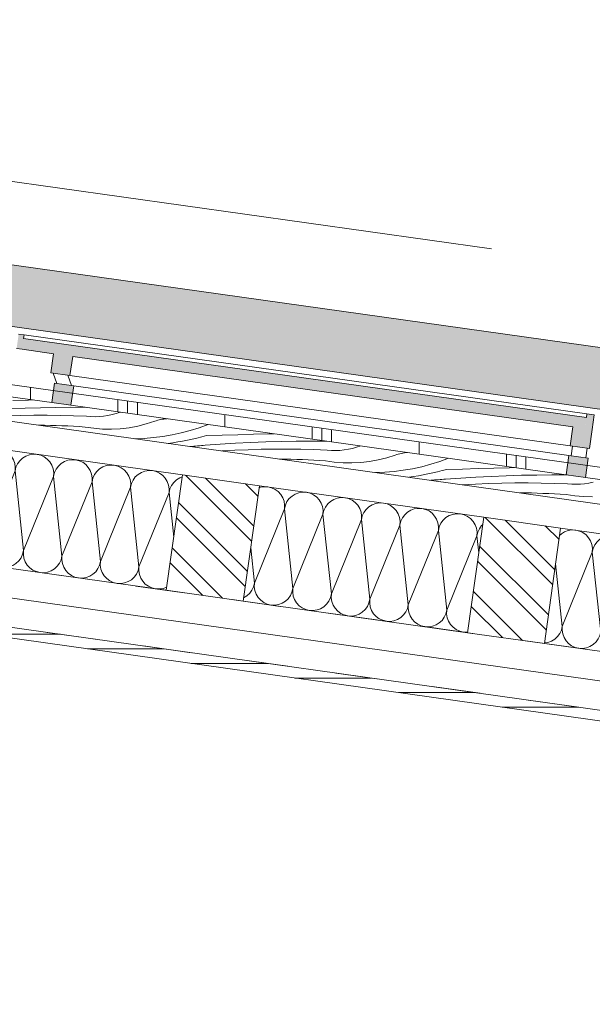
# Model space of a CAD drawing. Header units: metres. Extents: x 0 to 334, y 0 to 60.
# Tile 63 of 72: x 113.29 to 114.47, y 16.36 to 18.39. Entities that reach past the tile are written whole.
import ezdxf

# ---------------------------------------------------------------- set-up
doc = ezdxf.new("R2010")
doc.units = ezdxf.units.M
doc.header["$MEASUREMENT"] = 0
doc.linetypes.add('Strichlinie eng', pattern=[0.115, 0.075, -0.04])
for name, color, linetype in [('Neubau_0', 7, 'Continuous'), ('Neubau_24 Dachhaut', 7, 'Continuous'), ('Neubau_25 Dachsparren', 7, 'Continuous'), ('Neubau_70 Entwässerung_Regenwasser', 7, 'Continuous'), ('Neubau_90 Allgemein Beschriftung', 7, 'Continuous'), ('Neubau_@RL_500 Einrichtung', 7, 'Continuous')]:
    doc.layers.add(name, color=color, linetype=linetype)
pattern_1 = [(90, (111.53342, 12.92067), (-0.4, 0), []), (90, (111.51342, 12.92067), (-0.4, 0), []), (90, (111.49342, 12.92067), (-0.4, 0), []), (90, (111.71342, 13.92067), (-0.2, 0), [])]
pattern_2 = [(135, (111.51342, 12.92067), (0.053033, 0.053033), []), (135, (111.495744, 12.90299), (0.053033, 0.053033), [])]

# ---------------------------------------------------------------- blocks, each defined once
blk = doc.blocks.new('*X48', base_point=(111.5134, 12.9207))
at = {"layer": 'Neubau_24 Dachhaut', "color": 8, "linetype": 'Continuous', "lineweight": 9}
for p, q in [((113.1687, 17.5133), (113.1647, 17.5135)), ((113.1763, 17.5115), (113.1687, 17.5133)), ((113.1834, 17.5082), (113.1763, 17.5115)), ((113.1898, 17.5035), (113.1834, 17.5082)), ((113.1951, 17.4978), (113.1898, 17.5035)), ((113.1992, 17.4911), (113.1951, 17.4978)), ((113.2183, 17.4945), (113.2125, 17.4892)), ((113.225, 17.4986), (113.2183, 17.4945)), ((113.2323, 17.5013), (113.225, 17.4986)), ((113.2401, 17.5025), (113.2323, 17.5013)), ((113.2479, 17.5022), (113.2401, 17.5025)), ((113.2555, 17.5003), (113.2479, 17.5022)), ((113.2627, 17.497), (113.2555, 17.5003)), ((113.269, 17.4924), (113.2627, 17.497)), ((113.2743, 17.4866), (113.269, 17.4924)), ((113.2019, 17.4837), (113.1992, 17.4911)), ((113.2031, 17.476), (113.2019, 17.4837)), ((113.2027, 17.4681), (113.2031, 17.476)), ((113.2046, 17.4758), (113.2027, 17.4681)), ((113.2079, 17.4829), (113.2046, 17.4758)), ((113.2125, 17.4892), (113.2079, 17.4829)), ((113.2784, 17.4799), (113.2743, 17.4866)), ((113.2811, 17.4726), (113.2784, 17.4799)), ((113.2823, 17.4648), (113.2811, 17.4726)), ((113.2871, 17.4717), (113.2838, 17.4646)), ((113.2917, 17.4781), (113.2871, 17.4717)), ((113.2975, 17.4834), (113.2917, 17.4781)), ((113.3042, 17.4875), (113.2975, 17.4834)), ((113.3116, 17.4902), (113.3042, 17.4875)), ((113.3193, 17.4914), (113.3116, 17.4902)), ((113.3271, 17.491), (113.3193, 17.4914)), ((113.3348, 17.4892), (113.3271, 17.491)), ((113.3419, 17.4859), (113.3348, 17.4892)), ((113.3482, 17.4813), (113.3419, 17.4859)), ((113.3535, 17.4755), (113.3482, 17.4813)), ((113.3576, 17.4688), (113.3535, 17.4755)), ((113.3767, 17.4722), (113.371, 17.4669)), ((113.3834, 17.4763), (113.3767, 17.4722)), ((113.3908, 17.479), (113.3834, 17.4763)), ((113.3985, 17.4802), (113.3908, 17.479)), ((113.4064, 17.4799), (113.3985, 17.4802)), ((113.414, 17.4781), (113.4064, 17.4799)), ((113.4211, 17.4748), (113.414, 17.4781)), ((113.4274, 17.4701), (113.4211, 17.4748)), ((113.2027, 17.4681), (113.1409, 17.3153)), ((113.2027, 17.4681), (113.2201, 17.3041)), ((113.282, 17.457), (113.2201, 17.3041)), ((113.282, 17.457), (113.2823, 17.4648)), ((113.2838, 17.4646), (113.282, 17.457)), ((113.282, 17.457), (113.2993, 17.293)), ((113.3603, 17.4614), (113.3576, 17.4688)), ((113.3615, 17.4537), (113.3603, 17.4614)), ((113.3612, 17.4459), (113.3615, 17.4537)), ((113.363, 17.4535), (113.3612, 17.4459)), ((113.3663, 17.4606), (113.363, 17.4535)), ((113.371, 17.4669), (113.3663, 17.4606)), ((113.4327, 17.4644), (113.4274, 17.4701)), ((113.4368, 17.4577), (113.4327, 17.4644)), ((113.4395, 17.4503), (113.4368, 17.4577)), ((113.4502, 17.4558), (113.4456, 17.4495)), ((113.4559, 17.4611), (113.4502, 17.4558)), ((113.4626, 17.4652), (113.4559, 17.4611)), ((113.47, 17.4679), (113.4626, 17.4652)), ((113.4778, 17.4691), (113.47, 17.4679)), ((113.4856, 17.4688), (113.4778, 17.4691)), ((113.4932, 17.4669), (113.4856, 17.4688)), ((113.5003, 17.4636), (113.4932, 17.4669)), ((113.5067, 17.459), (113.5003, 17.4636)), ((113.512, 17.4532), (113.5067, 17.459)), ((113.516, 17.4465), (113.512, 17.4532)), ((113.5419, 17.4541), (113.5352, 17.45)), ((113.5492, 17.4568), (113.5419, 17.4541)), ((113.557, 17.458), (113.5492, 17.4568)), ((113.5648, 17.4576), (113.557, 17.458)), ((113.5724, 17.4558), (113.5648, 17.4576)), ((113.5795, 17.4525), (113.5724, 17.4558)), ((113.5859, 17.4479), (113.5795, 17.4525)), ((113.3612, 17.4459), (113.2993, 17.293)), ((113.3612, 17.4459), (113.3785, 17.2819)), ((113.4404, 17.4347), (113.3785, 17.2819)), ((113.4407, 17.4426), (113.4395, 17.4503)), ((113.4404, 17.4347), (113.4407, 17.4426)), ((113.4423, 17.4423), (113.4404, 17.4347)), ((113.4404, 17.4347), (113.4578, 17.2707)), ((113.4456, 17.4495), (113.4423, 17.4423)), ((113.5187, 17.4392), (113.516, 17.4465)), ((113.52, 17.4314), (113.5187, 17.4392)), ((113.5196, 17.4236), (113.52, 17.4314)), ((113.5215, 17.4312), (113.5196, 17.4236)), ((113.5248, 17.4383), (113.5215, 17.4312)), ((113.5294, 17.4447), (113.5248, 17.4383)), ((113.5352, 17.45), (113.5294, 17.4447)), ((113.5912, 17.4421), (113.5859, 17.4479)), ((113.5953, 17.4354), (113.5912, 17.4421)), ((113.598, 17.428), (113.5953, 17.4354)), ((113.6086, 17.4335), (113.604, 17.4272)), ((113.6144, 17.4388), (113.6086, 17.4335)), ((113.6211, 17.4429), (113.6144, 17.4388)), ((113.6259, 17.4447), (113.6211, 17.4429)), ((113.5196, 17.4236), (113.4578, 17.2707)), ((113.5196, 17.4236), (113.537, 17.2596)), ((113.5989, 17.4125), (113.537, 17.2596)), ((113.5992, 17.4203), (113.598, 17.428)), ((113.5989, 17.4125), (113.5992, 17.4203)), ((113.6007, 17.4201), (113.5989, 17.4125)), ((113.5989, 17.4125), (113.6085, 17.321)), ((113.604, 17.4272), (113.6007, 17.4201)), ((113.1391, 17.3317), (113.1409, 17.3153)), ((113.139, 17.3076), (113.1409, 17.3153)), ((113.1409, 17.3153), (113.1405, 17.3074)), ((113.1345, 17.2989), (113.1357, 17.3005)), ((113.1357, 17.3005), (113.139, 17.3076)), ((113.1405, 17.3074), (113.1418, 17.2997)), ((113.1418, 17.2997), (113.1445, 17.2923)), ((113.1445, 17.2923), (113.1485, 17.2856)), ((113.2103, 17.2831), (113.2149, 17.2894)), ((113.2149, 17.2894), (113.2182, 17.2965)), ((113.2182, 17.2965), (113.2201, 17.3041)), ((113.2201, 17.3041), (113.2198, 17.2963)), ((113.2198, 17.2963), (113.221, 17.2885)), ((113.2975, 17.2854), (113.2993, 17.293)), ((113.2993, 17.293), (113.299, 17.2852)), ((113.1485, 17.2856), (113.1538, 17.2798)), ((113.1538, 17.2798), (113.1602, 17.2752)), ((113.1602, 17.2752), (113.1673, 17.2719)), ((113.1673, 17.2719), (113.1749, 17.2701)), ((113.1749, 17.2701), (113.1827, 17.2698)), ((113.1827, 17.2698), (113.1905, 17.271)), ((113.1905, 17.271), (113.1979, 17.2737)), ((113.1979, 17.2737), (113.2046, 17.2777)), ((113.2046, 17.2777), (113.2103, 17.2831)), ((113.221, 17.2885), (113.2237, 17.2812)), ((113.2237, 17.2812), (113.2278, 17.2745)), ((113.2278, 17.2745), (113.2331, 17.2687)), ((113.2331, 17.2687), (113.2394, 17.2641)), ((113.2838, 17.2666), (113.2895, 17.2719)), ((113.2895, 17.2719), (113.2942, 17.2783)), ((113.2942, 17.2783), (113.2975, 17.2854)), ((113.299, 17.2852), (113.3002, 17.2774)), ((113.3002, 17.2774), (113.3029, 17.27)), ((113.3029, 17.27), (113.307, 17.2633)), ((113.3734, 17.2671), (113.3767, 17.2742)), ((113.3767, 17.2742), (113.3785, 17.2819)), ((113.3785, 17.2819), (113.3782, 17.274)), ((113.3782, 17.274), (113.3794, 17.2663)), ((113.4559, 17.2631), (113.4578, 17.2707)), ((113.4578, 17.2707), (113.4574, 17.2629)), ((113.2394, 17.2641), (113.2465, 17.2608)), ((113.2465, 17.2608), (113.2541, 17.2589)), ((113.2541, 17.2589), (113.262, 17.2586)), ((113.262, 17.2586), (113.2697, 17.2598)), ((113.2697, 17.2598), (113.2771, 17.2625)), ((113.2771, 17.2625), (113.2838, 17.2666)), ((113.307, 17.2633), (113.3123, 17.2576)), ((113.3123, 17.2576), (113.3186, 17.253)), ((113.3186, 17.253), (113.3257, 17.2497)), ((113.3257, 17.2497), (113.3334, 17.2478)), ((113.3412, 17.2475), (113.3489, 17.2487)), ((113.3489, 17.2487), (113.3563, 17.2514)), ((113.3563, 17.2514), (113.363, 17.2555)), ((113.363, 17.2555), (113.3688, 17.2608)), ((113.3688, 17.2608), (113.3734, 17.2671)), ((113.3794, 17.2663), (113.3821, 17.2589)), ((113.3821, 17.2589), (113.3862, 17.2522)), ((113.3862, 17.2522), (113.3915, 17.2464)), ((113.4422, 17.2443), (113.448, 17.2496)), ((113.448, 17.2496), (113.4526, 17.256)), ((113.4526, 17.256), (113.4559, 17.2631)), ((113.4574, 17.2629), (113.4586, 17.2551)), ((113.4586, 17.2551), (113.4613, 17.2478)), ((113.5318, 17.2448), (113.5351, 17.252)), ((113.5351, 17.252), (113.537, 17.2596)), ((113.537, 17.2596), (113.5367, 17.2517)), ((113.5367, 17.2517), (113.5379, 17.244)), ((113.3334, 17.2478), (113.3412, 17.2475)), ((113.3915, 17.2464), (113.3978, 17.2418)), ((113.3978, 17.2418), (113.405, 17.2385)), ((113.405, 17.2385), (113.4126, 17.2367)), ((113.4126, 17.2367), (113.4204, 17.2363)), ((113.4204, 17.2363), (113.4282, 17.2376)), ((113.4282, 17.2376), (113.4355, 17.2403)), ((113.4355, 17.2403), (113.4422, 17.2443)), ((113.4613, 17.2478), (113.4654, 17.2411)), ((113.4654, 17.2411), (113.4707, 17.2353)), ((113.4707, 17.2353), (113.4771, 17.2307)), ((113.4771, 17.2307), (113.4842, 17.2274)), ((113.5074, 17.2264), (113.5147, 17.2291)), ((113.5147, 17.2291), (113.5214, 17.2332)), ((113.5214, 17.2332), (113.5272, 17.2385)), ((113.5272, 17.2385), (113.5318, 17.2448)), ((113.5379, 17.244), (113.5406, 17.2366)), ((113.5406, 17.2366), (113.5446, 17.2299)), ((113.5446, 17.2299), (113.55, 17.2242)), ((113.4842, 17.2274), (113.4918, 17.2255)), ((113.4918, 17.2255), (113.4996, 17.2252)), ((113.4996, 17.2252), (113.5074, 17.2264)), ((113.55, 17.2242), (113.5563, 17.2196)), ((113.5563, 17.2196), (113.5634, 17.2163)), ((113.5634, 17.2163), (113.571, 17.2144)), ((113.571, 17.2144), (113.5789, 17.2141)), ((113.5789, 17.2141), (113.5866, 17.2153)), ((113.5866, 17.2153), (113.594, 17.218)), ((113.594, 17.218), (113.594, 17.218))]:
    blk.add_line(p, q, dxfattribs=at)
blk = doc.blocks.new('*X49', base_point=(111.5134, 12.9207))
at = {"layer": 'Neubau_24 Dachhaut', "color": 8, "linetype": 'Continuous', "lineweight": 9}
for p, q in [((113.7869, 17.4234), (113.7843, 17.4224)), ((113.7946, 17.4246), (113.7869, 17.4234)), ((113.8025, 17.4242), (113.7946, 17.4246)), ((113.8101, 17.4224), (113.8025, 17.4242)), ((113.8172, 17.4191), (113.8101, 17.4224)), ((113.8235, 17.4145), (113.8172, 17.4191)), ((113.8289, 17.4087), (113.8235, 17.4145)), ((113.8661, 17.4122), (113.8588, 17.4095)), ((113.8739, 17.4134), (113.8661, 17.4122)), ((113.8817, 17.4131), (113.8739, 17.4134)), ((113.8893, 17.4113), (113.8817, 17.4131)), ((113.8964, 17.408), (113.8893, 17.4113)), ((113.8329, 17.402), (113.8289, 17.4087)), ((113.8356, 17.3946), (113.8329, 17.402)), ((113.8368, 17.3869), (113.8356, 17.3946)), ((113.8417, 17.3938), (113.8384, 17.3867)), ((113.8463, 17.4001), (113.8417, 17.3938)), ((113.8521, 17.4054), (113.8463, 17.4001)), ((113.8588, 17.4095), (113.8521, 17.4054)), ((113.9028, 17.4033), (113.8964, 17.408)), ((113.9081, 17.3976), (113.9028, 17.4033)), ((113.9122, 17.3909), (113.9081, 17.3976)), ((113.9149, 17.3835), (113.9122, 17.3909)), ((113.9313, 17.3943), (113.9255, 17.389)), ((113.938, 17.3984), (113.9313, 17.3943)), ((113.9453, 17.4011), (113.938, 17.3984)), ((113.9531, 17.4023), (113.9453, 17.4011)), ((113.9609, 17.402), (113.9531, 17.4023)), ((113.9685, 17.4001), (113.9609, 17.402)), ((113.9757, 17.3968), (113.9685, 17.4001)), ((113.982, 17.3922), (113.9757, 17.3968)), ((113.9873, 17.3864), (113.982, 17.3922)), ((114.0323, 17.3912), (114.0246, 17.3899)), ((114.0401, 17.3908), (114.0323, 17.3912)), ((114.0478, 17.389), (114.0401, 17.3908)), ((113.8365, 17.3791), (113.7746, 17.2262)), ((113.8365, 17.3791), (113.8368, 17.3869)), ((113.8384, 17.3867), (113.8365, 17.3791)), ((113.8365, 17.3791), (113.8539, 17.215)), ((113.9161, 17.3758), (113.9149, 17.3835)), ((113.9157, 17.3679), (113.9161, 17.3758)), ((113.9176, 17.3755), (113.9157, 17.3679)), ((113.9209, 17.3827), (113.9176, 17.3755)), ((113.9255, 17.389), (113.9209, 17.3827)), ((113.9914, 17.3797), (113.9873, 17.3864)), ((113.9941, 17.3724), (113.9914, 17.3797)), ((113.9953, 17.3646), (113.9941, 17.3724)), ((114.0001, 17.3715), (113.9968, 17.3644)), ((114.0047, 17.3779), (114.0001, 17.3715)), ((114.0105, 17.3832), (114.0047, 17.3779)), ((114.0172, 17.3873), (114.0105, 17.3832)), ((114.0246, 17.3899), (114.0172, 17.3873)), ((114.0549, 17.3857), (114.0478, 17.389)), ((114.0612, 17.3811), (114.0549, 17.3857)), ((114.0665, 17.3753), (114.0612, 17.3811)), ((114.0706, 17.3686), (114.0665, 17.3753)), ((114.0897, 17.372), (114.084, 17.3667)), ((114.0964, 17.3761), (114.0897, 17.372)), ((114.1038, 17.3788), (114.0964, 17.3761)), ((114.1115, 17.38), (114.1038, 17.3788)), ((114.1194, 17.3797), (114.1115, 17.38)), ((114.127, 17.3779), (114.1194, 17.3797)), ((114.1341, 17.3746), (114.127, 17.3779)), ((114.1404, 17.3699), (114.1341, 17.3746)), ((113.9157, 17.3679), (113.8539, 17.215)), ((113.9157, 17.3679), (113.9331, 17.2039)), ((113.995, 17.3568), (113.9331, 17.2039)), ((113.995, 17.3568), (113.9953, 17.3646)), ((113.9968, 17.3644), (113.995, 17.3568)), ((113.995, 17.3568), (114.0123, 17.1928)), ((114.0733, 17.3612), (114.0706, 17.3686)), ((114.0745, 17.3535), (114.0733, 17.3612)), ((114.0742, 17.3457), (114.0745, 17.3535)), ((114.076, 17.3533), (114.0742, 17.3457)), ((114.0793, 17.3604), (114.076, 17.3533)), ((114.084, 17.3667), (114.0793, 17.3604)), ((114.1457, 17.3642), (114.1404, 17.3699)), ((114.1498, 17.3575), (114.1457, 17.3642)), ((114.1525, 17.3501), (114.1498, 17.3575)), ((114.1537, 17.3424), (114.1525, 17.3501)), ((114.1632, 17.3556), (114.1585, 17.3493)), ((114.1689, 17.3609), (114.1632, 17.3556)), ((114.1756, 17.365), (114.1689, 17.3609)), ((114.183, 17.3677), (114.1756, 17.365)), ((114.1907, 17.3689), (114.183, 17.3677)), ((114.1986, 17.3686), (114.1907, 17.3689)), ((114.2062, 17.3667), (114.1986, 17.3686)), ((114.2133, 17.3634), (114.2062, 17.3667)), ((114.2196, 17.3588), (114.2133, 17.3634)), ((114.225, 17.353), (114.2196, 17.3588)), ((114.229, 17.3463), (114.225, 17.353)), ((114.0742, 17.3457), (114.0123, 17.1928)), ((114.0742, 17.3457), (114.0915, 17.1816)), ((114.1534, 17.3345), (114.0915, 17.1816)), ((114.1534, 17.3345), (114.1537, 17.3424)), ((114.1553, 17.3421), (114.1534, 17.3345)), ((114.1534, 17.3345), (114.1707, 17.1705)), ((114.1585, 17.3493), (114.1553, 17.3421)), ((114.2317, 17.339), (114.229, 17.3463)), ((114.2329, 17.3312), (114.2317, 17.339)), ((114.2326, 17.3234), (114.2329, 17.3312)), ((114.2345, 17.331), (114.2326, 17.3234)), ((114.2378, 17.3381), (114.2345, 17.331)), ((114.2424, 17.3445), (114.2378, 17.3381)), ((114.2445, 17.3464), (114.2424, 17.3445)), ((114.2326, 17.3234), (114.1707, 17.1705)), ((114.2326, 17.3234), (114.2364, 17.2882)), ((113.767, 17.2988), (113.7746, 17.2262)), ((113.7649, 17.2051), (113.7695, 17.2114)), ((113.7695, 17.2114), (113.7728, 17.2186)), ((113.7728, 17.2186), (113.7746, 17.2262)), ((113.7746, 17.2262), (113.7743, 17.2183)), ((113.7743, 17.2183), (113.7755, 17.2106)), ((113.7755, 17.2106), (113.7782, 17.2032)), ((113.852, 17.2074), (113.8539, 17.215)), ((113.8539, 17.215), (113.8535, 17.2072)), ((113.7525, 17.1958), (113.7591, 17.1998)), ((113.7591, 17.1998), (113.7649, 17.2051)), ((113.7782, 17.2032), (113.7823, 17.1965)), ((113.7823, 17.1965), (113.7876, 17.1908)), ((113.7876, 17.1908), (113.7939, 17.1862)), ((113.8316, 17.1846), (113.8383, 17.1887)), ((113.8383, 17.1887), (113.8441, 17.194)), ((113.8441, 17.194), (113.8487, 17.2003)), ((113.8487, 17.2003), (113.852, 17.2074)), ((113.8535, 17.2072), (113.8547, 17.1995)), ((113.8547, 17.1995), (113.8574, 17.1921)), ((113.8574, 17.1921), (113.8615, 17.1854)), ((113.9233, 17.1828), (113.9279, 17.1892)), ((113.9279, 17.1892), (113.9312, 17.1963)), ((113.9312, 17.1963), (113.9331, 17.2039)), ((113.9331, 17.2039), (113.9328, 17.1961)), ((113.9328, 17.1961), (113.934, 17.1883)), ((113.934, 17.1883), (113.9367, 17.181)), ((114.0105, 17.1852), (114.0123, 17.1928)), ((114.0123, 17.1928), (114.012, 17.1849)), ((113.7939, 17.1862), (113.8011, 17.1829)), ((113.8011, 17.1829), (113.8087, 17.181)), ((113.8087, 17.181), (113.8165, 17.1807)), ((113.8165, 17.1807), (113.8243, 17.1819)), ((113.8243, 17.1819), (113.8316, 17.1846)), ((113.8615, 17.1854), (113.8668, 17.1796)), ((113.8668, 17.1796), (113.8732, 17.175)), ((113.8732, 17.175), (113.8803, 17.1717)), ((113.8803, 17.1717), (113.8879, 17.1699)), ((113.8879, 17.1699), (113.8957, 17.1695)), ((113.8957, 17.1695), (113.9035, 17.1708)), ((113.9035, 17.1708), (113.9108, 17.1735)), ((113.9108, 17.1735), (113.9175, 17.1775)), ((113.9175, 17.1775), (113.9233, 17.1828)), ((113.9367, 17.181), (113.9407, 17.1743)), ((113.9407, 17.1743), (113.9461, 17.1685)), ((113.9461, 17.1685), (113.9524, 17.1639)), ((113.9968, 17.1664), (114.0025, 17.1717)), ((114.0025, 17.1717), (114.0072, 17.178)), ((114.0072, 17.178), (114.0105, 17.1852)), ((114.012, 17.1849), (114.0132, 17.1772)), ((114.0132, 17.1772), (114.0159, 17.1698)), ((114.0159, 17.1698), (114.02, 17.1631)), ((114.0864, 17.1669), (114.0897, 17.174)), ((114.0897, 17.174), (114.0915, 17.1816)), ((114.0915, 17.1816), (114.0912, 17.1738)), ((114.0912, 17.1738), (114.0924, 17.1661)), ((114.1689, 17.1629), (114.1707, 17.1705)), ((114.1707, 17.1705), (114.1704, 17.1627)), ((113.9524, 17.1639), (113.9595, 17.1606)), ((113.9595, 17.1606), (113.9671, 17.1587)), ((113.9671, 17.1587), (113.975, 17.1584)), ((113.975, 17.1584), (113.9827, 17.1596)), ((113.9827, 17.1596), (113.9901, 17.1623)), ((113.9901, 17.1623), (113.9968, 17.1664)), ((114.02, 17.1631), (114.0253, 17.1574)), ((114.0253, 17.1574), (114.0316, 17.1527)), ((114.0316, 17.1527), (114.0387, 17.1495)), ((114.0387, 17.1495), (114.0463, 17.1476)), ((114.0463, 17.1476), (114.0542, 17.1473)), ((114.0542, 17.1473), (114.0619, 17.1485)), ((114.0619, 17.1485), (114.0693, 17.1512)), ((114.0693, 17.1512), (114.076, 17.1553)), ((114.076, 17.1553), (114.0818, 17.1606)), ((114.0818, 17.1606), (114.0864, 17.1669)), ((114.0924, 17.1661), (114.0951, 17.1587)), ((114.0951, 17.1587), (114.0992, 17.152)), ((114.0992, 17.152), (114.1045, 17.1462)), ((114.1552, 17.1441), (114.161, 17.1494)), ((114.161, 17.1494), (114.1656, 17.1558)), ((114.1656, 17.1558), (114.1689, 17.1629)), ((114.1704, 17.1627), (114.1716, 17.1549)), ((114.1716, 17.1549), (114.1743, 17.1476)), ((114.1743, 17.1476), (114.1784, 17.1409)), ((114.1045, 17.1462), (114.1108, 17.1416)), ((114.1108, 17.1416), (114.1179, 17.1383)), ((114.1179, 17.1383), (114.1256, 17.1365)), ((114.1256, 17.1365), (114.1334, 17.1361)), ((114.1334, 17.1361), (114.1412, 17.1374)), ((114.1412, 17.1374), (114.1485, 17.1401)), ((114.1485, 17.1401), (114.1552, 17.1441)), ((114.1784, 17.1409), (114.1837, 17.1351)), ((114.1837, 17.1351), (114.1901, 17.1305)), ((114.1901, 17.1305), (114.1972, 17.1272)), ((114.1972, 17.1272), (114.2048, 17.1253)), ((114.2048, 17.1253), (114.2126, 17.125)), ((114.2126, 17.125), (114.2134, 17.1251))]:
    blk.add_line(p, q, dxfattribs=at)
blk = doc.blocks.new('*X50', base_point=(111.5134, 12.9207))
at = {"layer": 'Neubau_24 Dachhaut', "color": 8, "linetype": 'Continuous', "lineweight": 9}
for p, q in [((114.4133, 17.3316), (114.4066, 17.3275)), ((114.4207, 17.3343), (114.4133, 17.3316)), ((114.4284, 17.3355), (114.4207, 17.3343)), ((114.4362, 17.3352), (114.4284, 17.3355)), ((114.4439, 17.3333), (114.4362, 17.3352)), ((114.451, 17.33), (114.4439, 17.3333)), ((114.4573, 17.3254), (114.451, 17.33)), ((114.4066, 17.3275), (114.403, 17.3242)), ((114.4626, 17.3196), (114.4573, 17.3254)), ((114.4667, 17.3129), (114.4626, 17.3196)), ((114.4694, 17.3056), (114.4667, 17.3129)), ((114.4801, 17.3111), (114.4754, 17.3047)), ((114.4858, 17.3164), (114.4801, 17.3111)), ((114.4925, 17.3204), (114.4858, 17.3164)), ((114.4999, 17.3231), (114.4925, 17.3204)), ((114.5076, 17.3244), (114.4999, 17.3231)), ((114.5155, 17.324), (114.5076, 17.3244)), ((114.5231, 17.3222), (114.5155, 17.324)), ((114.5302, 17.3189), (114.5231, 17.3222)), ((114.5365, 17.3143), (114.5302, 17.3189)), ((114.5418, 17.3085), (114.5365, 17.3143)), ((114.5717, 17.3093), (114.565, 17.3052)), ((114.5791, 17.312), (114.5717, 17.3093)), ((114.5869, 17.3132), (114.5791, 17.312)), ((114.5947, 17.3129), (114.5869, 17.3132)), ((114.6023, 17.3111), (114.5947, 17.3129)), ((114.6094, 17.3078), (114.6023, 17.3111)), ((114.4703, 17.29), (114.4084, 17.1371)), ((114.4706, 17.2978), (114.4694, 17.3056)), ((114.4703, 17.29), (114.4706, 17.2978)), ((114.4721, 17.2976), (114.4703, 17.29)), ((114.4703, 17.29), (114.4876, 17.126)), ((114.4754, 17.3047), (114.4721, 17.2976)), ((114.5459, 17.3018), (114.5418, 17.3085)), ((114.5486, 17.2944), (114.5459, 17.3018)), ((114.5498, 17.2867), (114.5486, 17.2944)), ((114.5547, 17.2936), (114.5514, 17.2865)), ((114.5593, 17.2999), (114.5547, 17.2936)), ((114.565, 17.3052), (114.5593, 17.2999)), ((114.6158, 17.3031), (114.6094, 17.3078)), ((114.6211, 17.2974), (114.6158, 17.3031)), ((114.6251, 17.2907), (114.6211, 17.2974)), ((114.6278, 17.2833), (114.6251, 17.2907)), ((114.6443, 17.2941), (114.6385, 17.2888)), ((114.651, 17.2982), (114.6443, 17.2941)), ((114.6583, 17.3009), (114.651, 17.2982)), ((114.6661, 17.3021), (114.6583, 17.3009)), ((114.6739, 17.3018), (114.6661, 17.3021)), ((114.6815, 17.2999), (114.6739, 17.3018)), ((114.6886, 17.2966), (114.6815, 17.2999)), ((114.695, 17.292), (114.6886, 17.2966)), ((114.7003, 17.2862), (114.695, 17.292)), ((114.7375, 17.2897), (114.7302, 17.287)), ((114.7453, 17.291), (114.7375, 17.2897)), ((114.7531, 17.2906), (114.7453, 17.291)), ((114.7608, 17.2888), (114.7531, 17.2906)), ((114.5495, 17.2789), (114.4876, 17.126)), ((114.5495, 17.2789), (114.5498, 17.2867)), ((114.5514, 17.2865), (114.5495, 17.2789)), ((114.5495, 17.2789), (114.5669, 17.1148)), ((114.6291, 17.2756), (114.6278, 17.2833)), ((114.6287, 17.2677), (114.6291, 17.2756)), ((114.6306, 17.2753), (114.6287, 17.2677)), ((114.6339, 17.2825), (114.6306, 17.2753)), ((114.6385, 17.2888), (114.6339, 17.2825)), ((114.7044, 17.2795), (114.7003, 17.2862)), ((114.7071, 17.2722), (114.7044, 17.2795)), ((114.7083, 17.2644), (114.7071, 17.2722)), ((114.7131, 17.2713), (114.7098, 17.2642)), ((114.7177, 17.2777), (114.7131, 17.2713)), ((114.7235, 17.283), (114.7177, 17.2777)), ((114.7302, 17.287), (114.7235, 17.283)), ((114.7679, 17.2855), (114.7608, 17.2888)), ((114.7742, 17.2809), (114.7679, 17.2855)), ((114.7795, 17.2751), (114.7742, 17.2809)), ((114.7836, 17.2684), (114.7795, 17.2751)), ((114.8027, 17.2718), (114.7969, 17.2665)), ((114.8094, 17.2759), (114.8027, 17.2718)), ((114.8168, 17.2786), (114.8094, 17.2759)), ((114.8245, 17.2798), (114.8168, 17.2786)), ((114.8324, 17.2795), (114.8245, 17.2798)), ((114.84, 17.2776), (114.8324, 17.2795)), ((114.8471, 17.2744), (114.84, 17.2776)), ((114.8534, 17.2697), (114.8471, 17.2744)), ((114.8587, 17.264), (114.8534, 17.2697)), ((114.3948, 17.2659), (114.4084, 17.1371)), ((114.6287, 17.2677), (114.5669, 17.1148)), ((114.6287, 17.2677), (114.6461, 17.1037)), ((114.708, 17.2566), (114.6461, 17.1037)), ((114.708, 17.2566), (114.7083, 17.2644)), ((114.7098, 17.2642), (114.708, 17.2566)), ((114.708, 17.2566), (114.7253, 17.0926)), ((114.7863, 17.261), (114.7836, 17.2684)), ((114.7875, 17.2533), (114.7863, 17.261)), ((114.7872, 17.2455), (114.7875, 17.2533)), ((114.789, 17.2531), (114.7872, 17.2455)), ((114.7923, 17.2602), (114.789, 17.2531)), ((114.7969, 17.2665), (114.7923, 17.2602)), ((114.8628, 17.2573), (114.8587, 17.264)), ((114.864, 17.254), (114.8628, 17.2573)), ((114.7872, 17.2455), (114.7253, 17.0926)), ((114.7872, 17.2455), (114.8045, 17.0814)), ((114.8585, 17.2148), (114.8045, 17.0814)), ((114.4033, 17.1224), (114.4066, 17.1295)), ((114.4066, 17.1295), (114.4084, 17.1371)), ((114.4084, 17.1371), (114.4081, 17.1293)), ((114.4081, 17.1293), (114.4093, 17.1215)), ((114.3788, 17.104), (114.3862, 17.1067)), ((114.3862, 17.1067), (114.3929, 17.1107)), ((114.3929, 17.1107), (114.3986, 17.116)), ((114.3986, 17.116), (114.4033, 17.1224)), ((114.4093, 17.1215), (114.412, 17.1142)), ((114.412, 17.1142), (114.4161, 17.1075)), ((114.4161, 17.1075), (114.4214, 17.1017)), ((114.4779, 17.1049), (114.4825, 17.1112)), ((114.4825, 17.1112), (114.4858, 17.1184)), ((114.4858, 17.1184), (114.4876, 17.126)), ((114.4876, 17.126), (114.4873, 17.1181)), ((114.4873, 17.1181), (114.4885, 17.1104)), ((114.4885, 17.1104), (114.4912, 17.103)), ((114.5617, 17.1001), (114.565, 17.1072)), ((114.565, 17.1072), (114.5669, 17.1148)), ((114.5669, 17.1148), (114.5665, 17.107)), ((114.5665, 17.107), (114.5677, 17.0993)), ((114.3719, 17.1029), (114.3788, 17.104)), ((114.4214, 17.1017), (114.4277, 17.0971)), ((114.4277, 17.0971), (114.4348, 17.0938)), ((114.4348, 17.0938), (114.4425, 17.0919)), ((114.4425, 17.0919), (114.4503, 17.0916)), ((114.4503, 17.0916), (114.458, 17.0928)), ((114.458, 17.0928), (114.4654, 17.0955)), ((114.4654, 17.0955), (114.4721, 17.0996)), ((114.4721, 17.0996), (114.4779, 17.1049)), ((114.4912, 17.103), (114.4953, 17.0963)), ((114.4953, 17.0963), (114.5006, 17.0906)), ((114.5006, 17.0906), (114.5069, 17.0859)), ((114.5446, 17.0844), (114.5513, 17.0885)), ((114.5513, 17.0885), (114.5571, 17.0938)), ((114.5571, 17.0938), (114.5617, 17.1001)), ((114.5677, 17.0993), (114.5704, 17.0919)), ((114.5704, 17.0919), (114.5745, 17.0852)), ((114.6363, 17.0826), (114.6409, 17.089)), ((114.6409, 17.089), (114.6442, 17.0961)), ((114.6442, 17.0961), (114.6461, 17.1037)), ((114.6461, 17.1037), (114.6458, 17.0959)), ((114.6458, 17.0959), (114.647, 17.0881)), ((114.647, 17.0881), (114.6497, 17.0808)), ((114.7234, 17.085), (114.7253, 17.0926)), ((114.7253, 17.0926), (114.725, 17.0847)), ((114.5069, 17.0859), (114.5141, 17.0826)), ((114.5141, 17.0826), (114.5217, 17.0808)), ((114.5217, 17.0808), (114.5295, 17.0805)), ((114.5295, 17.0805), (114.5373, 17.0817)), ((114.5373, 17.0817), (114.5446, 17.0844)), ((114.5745, 17.0852), (114.5798, 17.0794)), ((114.5798, 17.0794), (114.5862, 17.0748)), ((114.5862, 17.0748), (114.5933, 17.0715)), ((114.5933, 17.0715), (114.6009, 17.0697)), ((114.6009, 17.0697), (114.6087, 17.0693)), ((114.6087, 17.0693), (114.6165, 17.0706)), ((114.6165, 17.0706), (114.6238, 17.0732)), ((114.6238, 17.0732), (114.6305, 17.0773)), ((114.6305, 17.0773), (114.6363, 17.0826)), ((114.6497, 17.0808), (114.6537, 17.0741)), ((114.6537, 17.0741), (114.6591, 17.0683)), ((114.6591, 17.0683), (114.6654, 17.0637)), ((114.7031, 17.0621), (114.7098, 17.0662)), ((114.7098, 17.0662), (114.7155, 17.0715)), ((114.7155, 17.0715), (114.7202, 17.0778)), ((114.7202, 17.0778), (114.7234, 17.085)), ((114.725, 17.0847), (114.7262, 17.077)), ((114.7262, 17.077), (114.7289, 17.0696)), ((114.7289, 17.0696), (114.733, 17.0629)), ((114.7947, 17.0604), (114.7994, 17.0667)), ((114.7994, 17.0667), (114.8027, 17.0738)), ((114.8027, 17.0738), (114.8045, 17.0814)), ((114.8045, 17.0814), (114.8042, 17.0736)), ((114.8042, 17.0736), (114.8054, 17.0659)), ((114.6654, 17.0637), (114.6725, 17.0604)), ((114.6725, 17.0604), (114.6801, 17.0585)), ((114.6801, 17.0585), (114.688, 17.0582)), ((114.688, 17.0582), (114.6957, 17.0594)), ((114.6957, 17.0594), (114.7031, 17.0621)), ((114.733, 17.0629), (114.7383, 17.0572)), ((114.7383, 17.0572), (114.7446, 17.0525)), ((114.7446, 17.0525), (114.7517, 17.0492)), ((114.7517, 17.0492), (114.7593, 17.0474)), ((114.7593, 17.0474), (114.7672, 17.0471)), ((114.7672, 17.0471), (114.7749, 17.0483)), ((114.7749, 17.0483), (114.7823, 17.051)), ((114.7823, 17.051), (114.789, 17.0551)), ((114.789, 17.0551), (114.7947, 17.0604)), ((114.8054, 17.0659), (114.8081, 17.0585)), ((114.8081, 17.0585), (114.8122, 17.0518)), ((114.8122, 17.0518), (114.8175, 17.046)), ((114.8175, 17.046), (114.8238, 17.0414)), ((114.8238, 17.0414), (114.8309, 17.0381)), ((114.8309, 17.0381), (114.8336, 17.0375))]:
    blk.add_line(p, q, dxfattribs=at)
blk = doc.blocks.new('*X58', base_point=(111.5134, 12.9207))
at = {"layer": 'Neubau_24 Dachhaut', "color": 8, "linetype": 'Continuous', "lineweight": 9}
for p, q in [((113.2776, 17.602), (113.3098, 17.6029)), ((113.3098, 17.6029), (113.3197, 17.6032)), ((113.2717, 17.5851), (113.303, 17.5863)), ((113.303, 17.5863), (113.3343, 17.5872)), ((113.3343, 17.5872), (113.3656, 17.5878)), ((113.3656, 17.5878), (113.3968, 17.588)), ((113.3968, 17.588), (113.4281, 17.5879)), ((113.4729, 17.5712), (113.4815, 17.573)), ((113.4815, 17.573), (113.49, 17.5753)), ((113.49, 17.5753), (113.4983, 17.5781)), ((113.2665, 17.5704), (113.2936, 17.5712)), ((113.2936, 17.5712), (113.3207, 17.5716)), ((113.3207, 17.5716), (113.3478, 17.5716)), ((113.3478, 17.5716), (113.3749, 17.5713)), ((113.3749, 17.5713), (113.402, 17.5706)), ((113.402, 17.5706), (113.4291, 17.5695)), ((113.4291, 17.5695), (113.4378, 17.5688)), ((113.4378, 17.5688), (113.4466, 17.5687)), ((113.4466, 17.5687), (113.4554, 17.569)), ((113.4554, 17.569), (113.4642, 17.5698)), ((113.4642, 17.5698), (113.4729, 17.5712)), ((113.5344, 17.5493), (113.5521, 17.5538)), ((113.5521, 17.5538), (113.5694, 17.5593)), ((113.5694, 17.5593), (113.5724, 17.5604)), ((113.5724, 17.5604), (113.5756, 17.5613)), ((113.5756, 17.5613), (113.5787, 17.5621)), ((113.5787, 17.5621), (113.5818, 17.5628)), ((113.5818, 17.5628), (113.585, 17.5634)), ((113.585, 17.5634), (113.5882, 17.5639)), ((113.5882, 17.5639), (113.5915, 17.5643)), ((113.5915, 17.5643), (113.5947, 17.5645)), ((113.6791, 17.5526), (113.661, 17.5461)), ((113.3308, 17.5511), (113.3427, 17.551)), ((113.3427, 17.551), (113.3546, 17.5508)), ((113.3546, 17.5508), (113.3665, 17.5505)), ((113.3665, 17.5505), (113.3784, 17.5501)), ((113.3784, 17.5501), (113.3903, 17.5496)), ((113.3903, 17.5496), (113.4022, 17.549)), ((113.4022, 17.549), (113.4141, 17.5482)), ((113.4141, 17.5482), (113.426, 17.5474)), ((113.426, 17.5474), (113.444, 17.5448)), ((113.444, 17.5448), (113.4621, 17.5433)), ((113.4621, 17.5433), (113.4803, 17.5431)), ((113.4803, 17.5431), (113.4984, 17.544)), ((113.4984, 17.544), (113.5165, 17.5461)), ((113.5165, 17.5461), (113.5344, 17.5493)), ((113.6239, 17.5354), (113.6051, 17.5313)), ((113.6426, 17.5403), (113.6239, 17.5354)), ((113.661, 17.5461), (113.6426, 17.5403)), ((113.7404, 17.5315), (113.7727, 17.5324)), ((113.7727, 17.5324), (113.805, 17.5333)), ((113.805, 17.5333), (113.8148, 17.5336)), ((113.5477, 17.5241), (113.5284, 17.5233)), ((113.5669, 17.5256), (113.5477, 17.5241)), ((113.5861, 17.528), (113.5669, 17.5256)), ((113.6051, 17.5313), (113.5861, 17.528)), ((113.607, 17.5151), (113.5971, 17.5137)), ((113.617, 17.5167), (113.607, 17.5151)), ((113.6269, 17.5185), (113.617, 17.5167)), ((113.6368, 17.5204), (113.6269, 17.5185)), ((113.6466, 17.5225), (113.6368, 17.5204)), ((113.6564, 17.5247), (113.6466, 17.5225)), ((113.6662, 17.5272), (113.6564, 17.5247)), ((113.6759, 17.5297), (113.6662, 17.5272)), ((113.6731, 17.5098), (113.7043, 17.512)), ((113.6759, 17.5297), (113.7082, 17.5306)), ((113.7043, 17.512), (113.7356, 17.5139)), ((113.7082, 17.5306), (113.7404, 17.5315)), ((113.7356, 17.5139), (113.7668, 17.5155)), ((113.7668, 17.5155), (113.7981, 17.5167)), ((113.7981, 17.5167), (113.8294, 17.5176)), ((113.8294, 17.5176), (113.8607, 17.5182)), ((113.8607, 17.5182), (113.892, 17.5184)), ((113.892, 17.5184), (113.9233, 17.5183)), ((113.6425, 17.5073), (113.6463, 17.5076)), ((113.6463, 17.5076), (113.6502, 17.508)), ((113.6502, 17.508), (113.654, 17.5083)), ((113.654, 17.5083), (113.6578, 17.5086)), ((113.6578, 17.5086), (113.6616, 17.5089)), ((113.6616, 17.5089), (113.6655, 17.5092)), ((113.6655, 17.5092), (113.6693, 17.5095)), ((113.6693, 17.5095), (113.6731, 17.5098)), ((113.7075, 17.4982), (113.7345, 17.4997)), ((113.7345, 17.4997), (113.7616, 17.5008)), ((113.7616, 17.5008), (113.7887, 17.5016)), ((113.7887, 17.5016), (113.8158, 17.502)), ((113.8158, 17.502), (113.8429, 17.502)), ((113.8429, 17.502), (113.87, 17.5017)), ((113.87, 17.5017), (113.8971, 17.501)), ((113.8971, 17.501), (113.9242, 17.4999)), ((113.9242, 17.4999), (113.933, 17.4992)), ((113.933, 17.4992), (113.9418, 17.4991)), ((113.9418, 17.4991), (113.9505, 17.4994)), ((113.9505, 17.4994), (113.9593, 17.5002)), ((113.9593, 17.5002), (113.968, 17.5016)), ((113.968, 17.5016), (113.9766, 17.5034)), ((113.9766, 17.5034), (113.9851, 17.5057)), ((113.9851, 17.5057), (113.9934, 17.5085)), ((114.0676, 17.4908), (114.0707, 17.4917)), ((114.0707, 17.4917), (114.0738, 17.4925)), ((114.0738, 17.4925), (114.077, 17.4932)), ((114.077, 17.4932), (114.0802, 17.4938)), ((114.0802, 17.4938), (114.0834, 17.4943)), ((114.0834, 17.4943), (114.0866, 17.4947)), ((114.0866, 17.4947), (114.0898, 17.4949)), ((113.826, 17.4815), (113.8379, 17.4814)), ((113.8379, 17.4814), (113.8498, 17.4812)), ((113.8498, 17.4812), (113.8617, 17.4809)), ((113.8617, 17.4809), (113.8736, 17.4805)), ((113.8736, 17.4805), (113.8855, 17.48)), ((113.8855, 17.48), (113.8973, 17.4794)), ((113.8973, 17.4794), (113.9092, 17.4787)), ((113.9092, 17.4787), (113.9211, 17.4778)), ((113.9211, 17.4778), (113.9391, 17.4752)), ((113.9391, 17.4752), (113.9572, 17.4737)), ((113.9572, 17.4737), (113.9754, 17.4735)), ((113.9754, 17.4735), (113.9936, 17.4744)), ((113.9936, 17.4744), (114.0117, 17.4765)), ((114.0117, 17.4765), (114.0295, 17.4798)), ((114.0295, 17.4798), (114.0472, 17.4842)), ((114.0472, 17.4842), (114.0645, 17.4897)), ((114.0645, 17.4897), (114.0676, 17.4908)), ((114.1561, 17.4765), (114.1377, 17.4707)), ((114.1743, 17.4831), (114.1561, 17.4765)), ((114.0428, 17.4545), (114.0236, 17.4538)), ((114.0621, 17.456), (114.0428, 17.4545)), ((114.0812, 17.4585), (114.0621, 17.456)), ((114.1002, 17.4617), (114.0812, 17.4585)), ((114.1191, 17.4658), (114.1002, 17.4617)), ((114.1377, 17.4707), (114.1191, 17.4658)), ((114.1417, 17.4529), (114.1319, 17.4508)), ((114.1516, 17.4552), (114.1417, 17.4529)), ((114.1613, 17.4576), (114.1516, 17.4552)), ((114.1711, 17.4601), (114.1613, 17.4576)), ((114.1711, 17.4601), (114.2033, 17.461)), ((114.2033, 17.461), (114.2356, 17.462)), ((114.2356, 17.462), (114.2678, 17.4628)), ((114.2678, 17.4628), (114.3001, 17.4637)), ((114.3001, 17.4637), (114.3099, 17.464)), ((114.1022, 17.4455), (114.0922, 17.4441)), ((114.1121, 17.4471), (114.1022, 17.4455)), ((114.122, 17.4489), (114.1121, 17.4471)), ((114.1319, 17.4508), (114.122, 17.4489)), ((114.1377, 17.4377), (114.1415, 17.438)), ((114.1415, 17.438), (114.1453, 17.4384)), ((114.1453, 17.4384), (114.1491, 17.4387)), ((114.1491, 17.4387), (114.153, 17.439)), ((114.153, 17.439), (114.1568, 17.4393)), ((114.1568, 17.4393), (114.1606, 17.4396)), ((114.1606, 17.4396), (114.1644, 17.4399)), ((114.1644, 17.4399), (114.1683, 17.4402)), ((114.1683, 17.4402), (114.1995, 17.4424)), ((114.1995, 17.4424), (114.2307, 17.4443)), ((114.2297, 17.4301), (114.2567, 17.4312)), ((114.2307, 17.4443), (114.262, 17.4459)), ((114.2567, 17.4312), (114.2838, 17.432)), ((114.262, 17.4459), (114.2932, 17.4471)), ((114.2838, 17.432), (114.3109, 17.4324)), ((114.2932, 17.4471), (114.3245, 17.448)), ((114.3109, 17.4324), (114.338, 17.4324)), ((114.3245, 17.448), (114.3558, 17.4486)), ((114.338, 17.4324), (114.3651, 17.4321)), ((114.3558, 17.4486), (114.3871, 17.4488)), ((114.3651, 17.4321), (114.3922, 17.4314)), ((114.3871, 17.4488), (114.4184, 17.4488)), ((114.3922, 17.4314), (114.4193, 17.4303)), ((114.4544, 17.4307), (114.4631, 17.432)), ((114.4631, 17.432), (114.4717, 17.4338)), ((114.2026, 17.4286), (114.2297, 17.4301)), ((114.3211, 17.4119), (114.333, 17.4118)), ((114.333, 17.4118), (114.3449, 17.4117)), ((114.3449, 17.4117), (114.3568, 17.4114)), ((114.3568, 17.4114), (114.3687, 17.4109)), ((114.3687, 17.4109), (114.3806, 17.4104)), ((114.4193, 17.4303), (114.4281, 17.4297)), ((114.4281, 17.4297), (114.4369, 17.4295)), ((114.4369, 17.4295), (114.4457, 17.4298)), ((114.4457, 17.4298), (114.4544, 17.4307)), ((114.3806, 17.4104), (114.3925, 17.4098)), ((114.3925, 17.4098), (114.4043, 17.4091)), ((114.4043, 17.4091), (114.4162, 17.4082)), ((114.4162, 17.4082), (114.4342, 17.4056)), ((114.4342, 17.4056), (114.4524, 17.4042)), ((114.4524, 17.4042), (114.4705, 17.4039))]:
    blk.add_line(p, q, dxfattribs=at)

msp = doc.modelspace()

# ---------------------------------------------------------------- hatches: boundary and pattern name
at = {"layer": 'Neubau_0', "linetype": 'Continuous', "lineweight": 18, "true_color": 0x738fa8}
msp.add_hatch(color=153, dxfattribs=at).paths.add_polyline_path([(111.9498, 17.9408), (111.9511, 18.0675), (114.8331, 17.6624), (114.8318, 17.5357)])
at = {"layer": 'Neubau_24 Dachhaut', "linetype": 'Continuous', "lineweight": 9}
h = msp.add_hatch(dxfattribs=at)
h.set_pattern_fill('Holzwerkstoff_Sperrholz__D2', color=8, style=0, pattern_type=2)
h.set_pattern_definition([(0, (111.513422, 12.92067), (0, 0.03), [])])
h.paths.add_polyline_path([(108.1847, 17.828), (118.5397, 16.3727), (118.5397, 16.3949), (108.1847, 17.8502)])
at = {"layer": 'Neubau_24 Dachhaut', "linetype": 'Continuous', "lineweight": 0, "true_color": 0x000000}
h = msp.add_hatch(dxfattribs=at)
h.set_pattern_fill('Metall_Zinkblech_0001', color=18, style=0, pattern_type=2)
h.set_pattern_definition(pattern_1)
h.paths.add_polyline_path([(113.2712, 17.6352), (113.2677, 17.6105), (113.3574, 17.5979), (113.3609, 17.6226)])
h = msp.add_hatch(dxfattribs=at)
h.set_pattern_fill('Metall_Zinkblech_0001', color=18, style=0, pattern_type=2)
h.set_pattern_definition(pattern_1)
h.paths.add_polyline_path([(113.4005, 17.6171), (113.397, 17.5923), (114.4164, 17.449), (114.4199, 17.4738)])
h = msp.add_hatch(dxfattribs=at)
h.set_pattern_fill('Metall_Zinkblech_0001', color=18, style=0, pattern_type=2)
h.set_pattern_definition(pattern_1)
h.paths.add_polyline_path([(114.4595, 17.4682), (114.456, 17.4435), (114.5457, 17.4309), (114.5492, 17.4556)])
at = {"layer": 'Neubau_25 Dachsparren', "linetype": 'Continuous', "lineweight": 0, "true_color": 0x000000}
h = msp.add_hatch(dxfattribs=at)
h.set_pattern_fill('Metall_Stahl_0001', color=18, style=0, pattern_type=2)
h.set_pattern_definition(pattern_2)
h.paths.add_polyline_path([(113.7515, 17.189), (113.7849, 17.4267), (113.6265, 17.449), (113.5931, 17.2113)])
h = msp.add_hatch(dxfattribs=at)
h.set_pattern_fill('Metall_Stahl_0001', color=18, style=0, pattern_type=2)
h.set_pattern_definition(pattern_2)
h.paths.add_polyline_path([(114.3717, 17.1019), (114.4051, 17.3395), (114.2467, 17.3618), (114.2133, 17.1241)])
at = {"layer": 'Neubau_@RL_500 Einrichtung', "linetype": 'Continuous', "lineweight": 0, "true_color": 0x272727}
for points in [[(113.2851, 17.709), (113.2965, 17.7074), (113.3007, 17.7371), (113.2893, 17.7387)], [(114.4551, 17.5446), (114.4582, 17.5669), (113.2996, 17.7297), (113.2965, 17.7074)], [(113.3949, 17.6532), (113.4005, 17.6928), (113.3609, 17.6984), (113.3553, 17.6588)], [(113.397, 17.5923), (113.4026, 17.6319), (113.363, 17.6375), (113.3574, 17.5979)], [(114.47, 17.5425), (114.4741, 17.5722), (114.4593, 17.5743), (114.4551, 17.5446)], [(114.4644, 17.5029), (114.47, 17.5425), (114.4303, 17.5481), (114.4248, 17.5084)], [(114.456, 17.4435), (114.4616, 17.4831), (114.422, 17.4886), (114.4164, 17.449)]]:
    msp.add_hatch(color=250, dxfattribs=at).paths.add_polyline_path(points)

# ---------------------------------------------------------------- linework, layer by layer
at = {"layer": 'Neubau_0', "color": 7, "linetype": 'Continuous', "lineweight": 9, "flags": 128}
msp.add_lwpolyline([(111.9498, 17.9408), (111.9511, 18.0675), (114.8331, 17.6624), (114.8318, 17.5357)], close=True, dxfattribs=at)
at = {"layer": 'Neubau_24 Dachhaut', "color": 7, "linetype": 'Continuous', "lineweight": 13}
for p, q in [((107.9297, 18.3859), (119.0417, 16.8242)), ((107.9297, 18.3102), (119.0417, 16.7485)), ((108.1847, 17.9108), (118.5397, 16.4555)), ((108.1847, 17.8502), (118.5397, 16.3949)), ((108.1847, 17.828), (118.5397, 16.3727))]:
    msp.add_line(p, q, dxfattribs=at)
at = {"layer": 'Neubau_24 Dachhaut', "color": 7, "linetype": 'Continuous', "lineweight": 13, "flags": 128}
for points in [[(107.9297, 18.3607), (109.7925, 18.0989), (109.8321, 18.0933), (110.8515, 17.9501), (110.8911, 17.9445), (110.9808, 17.9319), (111.0204, 17.9263), (112.0398, 17.783), (112.0794, 17.7775), (112.1691, 17.7649), (112.2087, 17.7593), (113.2281, 17.616), (113.2677, 17.6105), (113.3574, 17.5979), (113.397, 17.5923), (114.4164, 17.449), (114.456, 17.4435), (114.5457, 17.4309)], [(108.0447, 18.2334), (108.2031, 18.2112), (108.6649, 18.1463), (108.8233, 18.124), (109.2851, 18.0591), (109.4435, 18.0368), (109.9053, 17.972), (110.0637, 17.9497), (110.5255, 17.8848), (110.6839, 17.8625), (111.1457, 17.7976), (111.3041, 17.7754), (111.7659, 17.7105), (111.9243, 17.6882), (112.3861, 17.6233), (112.5445, 17.601), (113.0063, 17.5361), (113.1647, 17.5139), (113.6265, 17.449), (113.7849, 17.4267), (114.2467, 17.3618), (114.4051, 17.3395), (114.8669, 17.2746)], [(108.0113, 17.9958), (108.1697, 17.9735), (108.1847, 17.9714), (108.6315, 17.9086), (108.7899, 17.8863), (109.2517, 17.8215), (109.4101, 17.7992), (109.8719, 17.7343), (110.0303, 17.712), (110.4921, 17.6471), (110.6505, 17.6249), (111.1123, 17.56), (111.2707, 17.5377), (111.7325, 17.4728), (111.8909, 17.4505), (112.3527, 17.3856), (112.5111, 17.3634), (112.9729, 17.2985), (113.1313, 17.2762), (113.5931, 17.2113), (113.7515, 17.189), (114.2133, 17.1241), (114.3717, 17.1019), (114.8335, 17.037)]]:
    msp.add_lwpolyline(points, dxfattribs=at)
at = {"layer": 'Neubau_25 Dachsparren', "color": 7, "linetype": 'Continuous', "lineweight": 9}
for p, q in [((113.6265, 17.449), (113.5931, 17.2113)), ((113.7849, 17.4267), (113.7515, 17.189)), ((114.2467, 17.3618), (114.2133, 17.1241)), ((114.4051, 17.3395), (114.3717, 17.1019))]:
    msp.add_line(p, q, dxfattribs=at)
at = {"layer": 'Neubau_70 Entwässerung_Regenwasser', "color": 7, "linetype": 'Strichlinie eng', "lineweight": 13}
msp.add_lwpolyline([(107.3911, 18.0829), (118.7947, 16.4803), (118.7947, 16.3591), (107.3909, 17.9618)], close=True, dxfattribs=at)
at = {"layer": 'Neubau_90 Allgemein Beschriftung', "color": 7, "linetype": 'Continuous', "lineweight": 9}
msp.add_line((114.263, 17.9144), (111.477, 18.306), dxfattribs=at)
at = {"layer": 'Neubau_@RL_500 Einrichtung', "color": 253, "linetype": 'Continuous', "lineweight": 13, "true_color": 0x9f9f9f}
for p, q in [((113.2893, 17.7387), (113.3007, 17.7371)), ((113.3007, 17.7371), (113.2996, 17.7297)), ((113.3007, 17.7371), (114.4593, 17.5743)), ((114.4582, 17.567), (113.2996, 17.7298)), ((113.2996, 17.7297), (114.4582, 17.5669)), ((113.3609, 17.6984), (113.3553, 17.6588)), ((113.4005, 17.6928), (113.3949, 17.6532)), ((113.4005, 17.6928), (114.4303, 17.5481)), ((113.3553, 17.6588), (113.3949, 17.6532)), ((113.3677, 17.6368), (113.36, 17.6581)), ((113.3902, 17.6539), (113.3979, 17.6326)), ((113.363, 17.6375), (113.3574, 17.5979)), ((113.363, 17.6375), (113.4026, 17.6319)), ((113.3949, 17.6532), (114.4248, 17.5084)), ((113.4026, 17.6319), (113.397, 17.5923)), ((113.4026, 17.6319), (114.422, 17.4886)), ((114.4593, 17.5743), (114.4582, 17.5669)), ((114.4593, 17.5743), (114.4741, 17.5722)), ((114.4303, 17.5481), (114.4248, 17.5084)), ((114.4248, 17.5084), (114.4644, 17.5029)), ((114.4269, 17.4879), (114.4297, 17.5078)), ((114.4594, 17.5036), (114.4567, 17.4838)), ((114.422, 17.4886), (114.4164, 17.449)), ((114.422, 17.4886), (114.4616, 17.4831)), ((114.4616, 17.4831), (114.456, 17.4435))]:
    msp.add_line(p, q, dxfattribs=at)
at = {"layer": 'Neubau_@RL_500 Einrichtung', "color": 253, "linetype": 'Continuous', "lineweight": 13, "true_color": 0x9f9f9f, "flags": 128}
for points in [[(113.2851, 17.709), (113.2965, 17.7074), (113.3609, 17.6984)], [(114.4741, 17.5722), (114.47, 17.5425), (114.4644, 17.5029)]]:
    msp.add_lwpolyline(points, dxfattribs=at)

# ---------------------------------------------------------------- block references
at = {"layer": 'Neubau_24 Dachhaut', "lineweight": 0}
for name in ['*X58', '*X48', '*X49', '*X50']:
    msp.add_blockref(name, (111.5134, 12.9207), dxfattribs=at)

doc.saveas('drawing.dxf')
